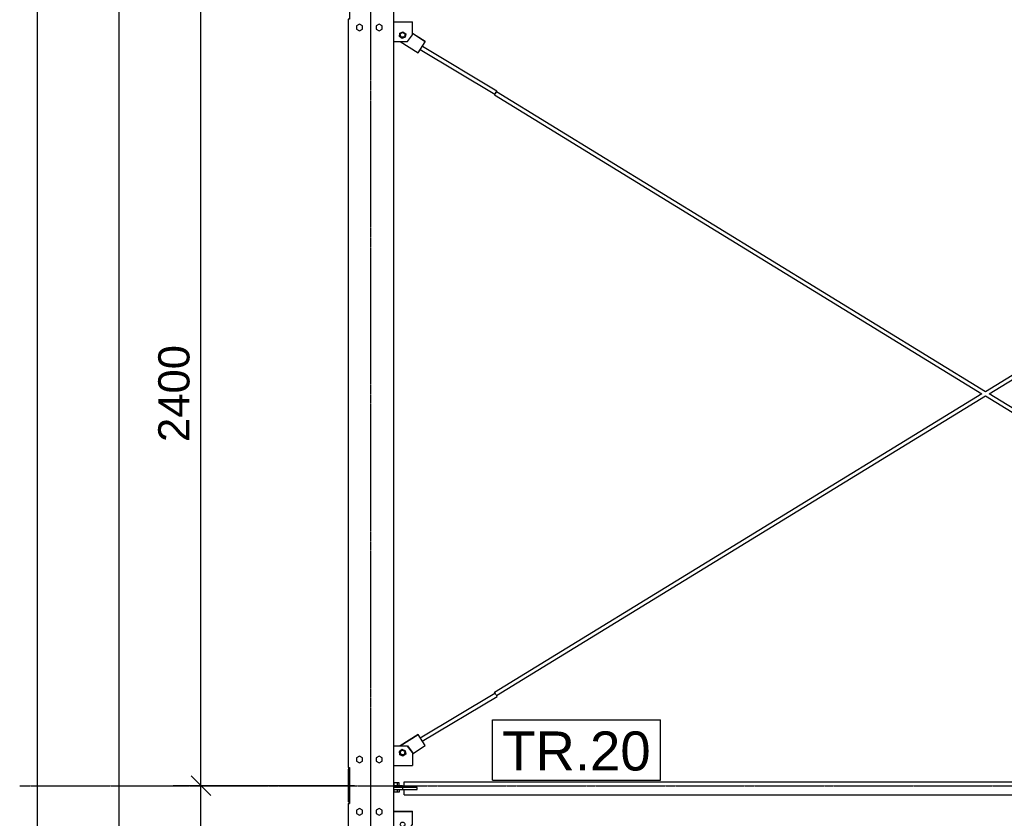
# Model space of a CAD drawing. Header units: millimetres. Extents: x -288865 to 11255, y 102926 to 380857.
# Tile 83 of 142: x -163838 to -160826, y 269613 to 272056. Entities that reach past the tile are written whole.
import ezdxf

# ---------------------------------------------------------------- set-up
doc = ezdxf.new("R2010")
doc.units = ezdxf.units.MM
doc.header["$MEASUREMENT"] = 0
doc.set_wipeout_variables(frame=1)
doc.linetypes.add('DXK_LINE_DOT3', pattern=[5.9187, 2.979, -0.9799, 0.9799, -0.9799])
for name, color, linetype in [('TS_INNE_OBIEKTY', 7, 'Continuous'), ('TS_LINIE_WIDOCZNE', 7, 'Continuous'), ('TS_OPISY', 7, 'Continuous'), ('TS_OPISY_LINIE', 7, 'Continuous'), ('TS_OPISY_RAMKA', 7, 'Continuous'), ('TS_WYMIARY', 7, 'Continuous'), ('TS_WYMIARY_TEKST', 7, 'Continuous')]:
    doc.layers.add(name, color=color, linetype=linetype)
doc.styles.add('ARIAL', font='arial.ttf')

# ---------------------------------------------------------------- blocks, each defined once
blk = doc.blocks.new('Bolt-65880428-2351 - 1330')
at = {"layer": 'TS_INNE_OBIEKTY', "color": 1, "linetype": 'Continuous'}
for p, q in [((34735, 52580.9), (34726, 52575.7)), ((34726, 52575.7), (34726, 52565.3)), ((34726, 52565.3), (34735, 52560.1)), ((34744, 52575.7), (34735, 52580.9)), ((34735, 52560.1), (34744, 52565.3)), ((34744, 52565.3), (34744, 52575.7)), ((34795, 52580.9), (34786, 52575.7)), ((34786, 52575.7), (34786, 52565.3)), ((34786, 52565.3), (34795, 52560.1)), ((34804, 52575.7), (34795, 52580.9)), ((34795, 52560.1), (34804, 52565.3)), ((34804, 52565.3), (34804, 52575.7)), ((34735, 52420.9), (34726, 52415.7)), ((34726, 52415.7), (34726, 52405.3)), ((34726, 52405.3), (34735, 52400.1)), ((34744, 52415.7), (34735, 52420.9)), ((34735, 52400.1), (34744, 52405.3)), ((34744, 52405.3), (34744, 52415.7)), ((34795, 52420.9), (34786, 52415.7)), ((34786, 52415.7), (34786, 52405.3)), ((34786, 52405.3), (34795, 52400.1)), ((34804, 52415.7), (34795, 52420.9)), ((34795, 52400.1), (34804, 52405.3)), ((34804, 52405.3), (34804, 52415.7))]:
    blk.add_line(p, q, dxfattribs=at)
blk = doc.blocks.new('Part-65880428-1561 - 1330')
at = {"layer": 'TS_LINIE_WIDOCZNE', "color": 1, "linetype": 'Continuous'}
for p, q in [((36650, 53696.9), (38376.1, 54755.2)), ((36661.3, 53689.8), (38382.5, 54745)), ((35147.8, 52776), (36638.5, 53689.9)), ((35154.1, 52765.8), (36650, 53682.9)), ((35148.7, 52774.6), (35147.8, 52776)), ((35150.8, 52771), (35148.7, 52774.6)), ((35151.8, 52769.5), (35150.8, 52771))]:
    blk.add_line(p, q, dxfattribs=at)
blk = doc.blocks.new('Part-65880428-1453 - 1330')
at = {"layer": 'TS_LINIE_WIDOCZNE', "color": 1, "linetype": 'Continuous'}
for p, q in [((34920.8, 54743.2), (35149.1, 54606.5)), ((34927.3, 54753.4), (35155.3, 54616.8)), ((35150, 54608), (35149.1, 54606.5)), ((35152.2, 54611.6), (35150, 54608)), ((35154.4, 54615.3), (35152.2, 54611.6)), ((35155.3, 54616.8), (35154.4, 54615.3))]:
    blk.add_line(p, q, dxfattribs=at)
blk = doc.blocks.new('Part-65880428-1454 - 1330')
at = {"layer": 'TS_LINIE_WIDOCZNE', "color": 1, "linetype": 'Continuous'}
for p, q in [((34920.8, 52636.8), (35149.4, 52773.3)), ((35151.9, 52769.5), (35152.7, 52768.2)), ((35152.7, 52768.2), (35154.8, 52764.6)), ((34927.2, 52626.7), (35155.7, 52763.1)), ((35154.8, 52764.6), (35155.7, 52763.1))]:
    blk.add_line(p, q, dxfattribs=at)
blk = doc.blocks.new('Part-65880428-1697 - 1330')
at = {"layer": 'TS_LINIE_WIDOCZNE', "color": 1, "linetype": 'Continuous'}
for p, q in [((34859.5, 52611.8), (34914.4, 52646.7)), ((34914.4, 52646.6), (34859.7, 52611.8)), ((34921.5, 52635.7), (34914.4, 52646.7)), ((34914.4, 52646.7), (34914.4, 52646.6)), ((34935.9, 52612.9), (34914.4, 52646.6)), ((34935.9, 52613), (34926.5, 52627.7)), ((34896.9, 52588), (34935.9, 52612.9)), ((34935.9, 52613), (34935.9, 52612.9))]:
    blk.add_line(p, q, dxfattribs=at)
blk = doc.blocks.new('Part-65880428-1701 - 1330')
at = {"layer": 'TS_LINIE_WIDOCZNE', "color": 1, "linetype": 'Continuous'}
for p, q in [((34935.9, 54767.1), (34896.8, 54791.9)), ((34935.9, 54767), (34896.8, 54791.8)), ((34859.9, 54767.9), (34914.4, 54733.2)), ((34914.4, 54733.2), (34935.9, 54767)), ((34935.9, 54767), (34935.9, 54767.1))]:
    blk.add_line(p, q, dxfattribs=at)
blk = doc.blocks.new('Part-65880428-1503 - 1330')
at = {"layer": 'TS_LINIE_WIDOCZNE', "color": 1, "linetype": 'Continuous'}
for p, q in [((34840, 52490.8), (34866.5, 52490.8)), ((34866.5, 52484.8), (34840, 52484.8)), ((34866.5, 52490.8), (34866.5, 52484.8))]:
    blk.add_line(p, q, dxfattribs=at)
blk = doc.blocks.new('Part-65880428-1515 - 1330')
at = {"layer": 'TS_LINIE_WIDOCZNE', "color": 1, "linetype": 'Continuous'}
for p, q in [((34840, 54828), (34896.8, 54828)), ((34840, 54827.8), (34896.8, 54827.8)), ((34896.8, 54787.9), (34896.8, 54828)), ((34859.8, 54787.9), (34860.2, 54790)), ((34860.2, 54785.7), (34859.8, 54787.9)), ((34860.2, 54790), (34861.2, 54792)), ((34861.2, 54783.7), (34860.2, 54785.7)), ((34861.2, 54792), (34862.7, 54793.5)), ((34862.7, 54793.5), (34864.7, 54794.5)), ((34864.7, 54794.5), (34866.9, 54794.9)), ((34866.9, 54794.9), (34869, 54794.5)), ((34869, 54794.5), (34871, 54793.5)), ((34871, 54793.5), (34872.5, 54792)), ((34872.5, 54792), (34873.5, 54790)), ((34873.5, 54785.7), (34872.5, 54783.7)), ((34873.5, 54790), (34873.8, 54787.9)), ((34873.8, 54787.9), (34873.5, 54785.7)), ((34881.8, 54767.9), (34896.8, 54787.9)), ((34840, 54767.9), (34881.8, 54767.9)), ((34862.7, 54782.2), (34861.2, 54783.7)), ((34864.7, 54781.2), (34862.7, 54782.2)), ((34866.8, 54780.9), (34864.7, 54781.2)), ((34869, 54781.2), (34866.8, 54780.9)), ((34866.8, 54780.9), (34866.8, 54781)), ((34871, 54782.2), (34869, 54781.2)), ((34872.5, 54783.7), (34871, 54782.2))]:
    blk.add_line(p, q, dxfattribs=at)
blk = doc.blocks.new('Part-65880428-1516 - 1330')
at = {"layer": 'TS_LINIE_WIDOCZNE', "color": 1, "linetype": 'Continuous'}
for p, q in [((34840, 52611.8), (34881.9, 52611.8)), ((34881.9, 52611.7), (34840, 52611.7)), ((34859.9, 52591.5), (34860.2, 52593.7)), ((34859.9, 52591.6), (34860.2, 52589.5)), ((34860.2, 52589.3), (34859.9, 52591.5)), ((34860.2, 52593.7), (34861.2, 52595.6)), ((34860.2, 52589.5), (34861.2, 52587.5)), ((34861.2, 52587.4), (34860.2, 52589.3)), ((34861.2, 52595.6), (34862.7, 52597.2)), ((34861.2, 52587.5), (34862.7, 52586)), ((34862.7, 52585.8), (34861.2, 52587.4)), ((34862.7, 52597.2), (34864.7, 52598.1)), ((34862.7, 52586), (34864.7, 52585)), ((34864.7, 52584.8), (34862.7, 52585.8)), ((34864.7, 52598.1), (34866.9, 52598.5)), ((34866.9, 52598.5), (34869, 52598.1)), ((34869, 52598.1), (34871, 52597.2)), ((34869, 52585), (34871, 52586)), ((34871, 52585.8), (34869, 52584.8)), ((34871, 52597.2), (34872.5, 52595.6)), ((34871, 52586), (34872.5, 52587.5)), ((34872.5, 52587.4), (34871, 52585.8)), ((34872.5, 52595.6), (34873.5, 52593.7)), ((34872.5, 52587.5), (34873.5, 52589.5)), ((34873.5, 52589.3), (34872.5, 52587.4)), ((34873.5, 52593.7), (34873.9, 52591.5)), ((34873.5, 52589.5), (34873.8, 52591.6)), ((34873.9, 52591.5), (34873.5, 52589.3)), ((34881.9, 52611.8), (34896.9, 52591.8)), ((34881.9, 52611.7), (34881.9, 52611.8)), ((34896.9, 52591.7), (34881.9, 52611.7)), ((34896.9, 52591.8), (34896.9, 52591.7)), ((34896.9, 52591.7), (34896.9, 52551.7)), ((34864.7, 52585), (34866.9, 52584.7)), ((34866.9, 52584.5), (34864.7, 52584.8)), ((34866.9, 52584.7), (34869, 52585)), ((34869, 52584.8), (34866.9, 52584.5)), ((34866.9, 52584.5), (34866.9, 52584.7)), ((34840, 52551.7), (34896.9, 52551.7))]:
    blk.add_line(p, q, dxfattribs=at)
blk = doc.blocks.new('Part-65880428-1518 - 1330')
at = {"layer": 'TS_LINIE_WIDOCZNE', "color": 1, "linetype": 'Continuous'}
for p, q in [((34840, 52412), (34896.8, 52412)), ((34840, 52411.8), (34896.8, 52411.8)), ((34896.8, 52371.8), (34896.8, 52412)), ((34860.2, 52374), (34861.2, 52376)), ((34861.2, 52376), (34862.7, 52377.5)), ((34862.7, 52377.5), (34864.7, 52378.5)), ((34864.7, 52378.5), (34866.9, 52378.9)), ((34866.9, 52378.9), (34869, 52378.5)), ((34869, 52378.5), (34871, 52377.5)), ((34871, 52377.5), (34872.5, 52376)), ((34872.5, 52376), (34873.5, 52374)), ((34840, 52351.8), (34881.8, 52351.8)), ((34859.8, 52371.9), (34860.2, 52374)), ((34860.2, 52369.7), (34859.8, 52371.9)), ((34861.2, 52367.7), (34860.2, 52369.7)), ((34862.7, 52366.2), (34861.2, 52367.7)), ((34864.7, 52365.2), (34862.7, 52366.2)), ((34866.8, 52364.8), (34864.7, 52365.2)), ((34869, 52365.2), (34866.8, 52364.8)), ((34866.8, 52364.8), (34866.8, 52365)), ((34871, 52366.2), (34869, 52365.2)), ((34872.5, 52367.7), (34871, 52366.2)), ((34873.5, 52369.7), (34872.5, 52367.7)), ((34873.5, 52374), (34873.8, 52371.9)), ((34873.8, 52371.9), (34873.5, 52369.7)), ((34881.8, 52351.8), (34896.8, 52371.8))]:
    blk.add_line(p, q, dxfattribs=at)
blk = doc.blocks.new('Part-65880428-1526 - 1330')
at = {"layer": 'TS_LINIE_WIDOCZNE', "color": 1, "linetype": 'Continuous'}
blk.add_line((34702.6, 52541.2), (34702.6, 52546.2), dxfattribs=at)
blk = doc.blocks.new('Part-65880428-1560 - 1330')
at = {"layer": 'TS_LINIE_WIDOCZNE', "color": 1, "linetype": 'Continuous'}
for p, q in [((35147.6, 54603.9), (35148.6, 54605.5)), ((35148.4, 54605.4), (35147.6, 54603.9)), ((35147.6, 54603.9), (36638.7, 53689.8)), ((35149.1, 54606.5), (35148.4, 54605.4)), ((35148.6, 54605.5), (35150.8, 54609.1)), ((35150.8, 54609.1), (35153, 54612.7)), ((35151.3, 54610), (35152.9, 54612.6)), ((35153.9, 54614.2), (35152.9, 54612.6)), ((35153, 54612.7), (35153.9, 54614.2)), ((35153.9, 54614.2), (36650, 53696.9)), ((36650, 53682.9), (38376.1, 52624.7)), ((36661.5, 53689.9), (38382.5, 52634.8))]:
    blk.add_line(p, q, dxfattribs=at)
blk = doc.blocks.new('Part-65880428-1627 - 1330')
at = {"layer": 'TS_LINIE_WIDOCZNE', "color": 1, "linetype": 'Continuous'}
for p, q in [((34840, 52478.8), (34911.6, 52478.8)), ((34911.6, 52484.8), (34866.6, 52484.8)), ((34866.6, 52484.8), (34866.6, 52478.8)), ((34911.6, 52478.8), (34911.6, 52484.8))]:
    blk.add_line(p, q, dxfattribs=at)
blk = doc.blocks.new('Part-65880428-1743 - 1330')
at = {"layer": 'TS_LINIE_WIDOCZNE', "color": 1, "linetype": 'Continuous'}
for p, q in [((34840, 54885.6), (34704, 54885.6)), ((34704, 54885.6), (34704, 54835.6)), ((34840, 50162.6), (34840, 54885.6)), ((34704, 54835.6), (34700, 54835.6)), ((34700, 54835.6), (34700, 52546.2)), ((34700, 52546.2), (34704, 52546.2)), ((34704, 52546.2), (34704, 52436.2)), ((34700, 52436.2), (34704, 52436.2)), ((34700, 52436.2), (34700, 50162.6)), ((34700, 50162.6), (34840, 50162.6))]:
    blk.add_line(p, q, dxfattribs=at)
blk = doc.blocks.new('Bolt-65880428-1876 - 1330')
at = {"layer": 'TS_INNE_OBIEKTY', "color": 1, "linetype": 'Continuous'}
for p, q in [((34856.9, 52498.8), (34840, 52498.8)), ((34841.4, 52490.8), (34841.4, 52498.8)), ((34851.7, 52490.8), (34851.7, 52498.8)), ((34856.9, 52490.8), (34856.9, 52498.8)), ((34856.9, 52470.9), (34840, 52470.9)), ((34841.4, 52470.9), (34841.4, 52478.8)), ((34851.7, 52470.9), (34851.7, 52478.8)), ((34856.9, 52478.8), (34856.9, 52470.9))]:
    blk.add_line(p, q, dxfattribs=at)
blk = doc.blocks.new('Bolt-65880428-1956 - 1330')
at = {"layer": 'TS_INNE_OBIEKTY', "color": 1, "linetype": 'Continuous'}
for p, q in [((34865.6, 52601.2), (34857.3, 52594.9)), ((34857.3, 52594.8), (34865.6, 52601)), ((34857.3, 52594.9), (34857.3, 52594.8)), ((34858.5, 52584.5), (34857.3, 52594.8)), ((34875.2, 52597.1), (34865.6, 52601.2)), ((34865.6, 52601.2), (34865.6, 52601)), ((34865.6, 52601), (34875.2, 52596.9)), ((34876.4, 52586.6), (34868.1, 52580.4)), ((34876.4, 52586.8), (34875.2, 52597.1)), ((34875.2, 52597.1), (34875.2, 52596.9)), ((34875.2, 52596.9), (34876.4, 52586.6)), ((34868.1, 52580.4), (34858.5, 52584.5))]:
    blk.add_line(p, q, dxfattribs=at)
blk = doc.blocks.new('Bolt-65880428-1959 - 1330')
at = {"layer": 'TS_INNE_OBIEKTY', "color": 1, "linetype": 'Continuous'}
for p, q in [((34857.3, 54783), (34858.5, 54793.3)), ((34857.3, 54782.8), (34858.5, 54793.1)), ((34858.5, 54793.3), (34868.1, 54797.4)), ((34858.5, 54793.1), (34868.1, 54797.2)), ((34858.5, 54793.3), (34858.5, 54793.1)), ((34868.1, 54797.4), (34876.4, 54791.1)), ((34868.1, 54797.2), (34868.1, 54797.4)), ((34868.1, 54797.2), (34876.4, 54791)), ((34876.4, 54791), (34875.2, 54780.7)), ((34876.4, 54791), (34876.4, 54791.1)), ((34865.6, 54776.6), (34857.3, 54782.8)), ((34875.2, 54780.7), (34865.6, 54776.6))]:
    blk.add_line(p, q, dxfattribs=at)
blk = doc.blocks.new('GridLine-65880428-2354 - 1330')
at = {"layer": 'TS_INNE_OBIEKTY', "color": 4, "linetype": 'DXK_LINE_DOT3'}
blk.add_line((34770, 49250.8), (34770, 62316), dxfattribs=at)
blk = doc.blocks.new('Part-65880428-2342 - 1330')
at = {"layer": 'TS_LINIE_WIDOCZNE', "color": 1, "linetype": 'Continuous'}
for p, q in [((34704, 52541.2), (34700, 52541.2)), ((34700, 52541.2), (34700, 52441.2)), ((34700, 52441.2), (34704, 52441.2))]:
    blk.add_line(p, q, dxfattribs=at)
blk = doc.blocks.new('Bolt-65880428-2349 - 1330')
at = {"layer": 'TS_INNE_OBIEKTY', "color": 1, "linetype": 'Continuous'}
for p, q in [((34735, 54820.9), (34726, 54815.7)), ((34726, 54815.7), (34726, 54805.3)), ((34744, 54815.7), (34735, 54820.9)), ((34744, 54805.3), (34744, 54815.7)), ((34795, 54820.9), (34786, 54815.7)), ((34786, 54815.7), (34786, 54805.3)), ((34804, 54815.7), (34795, 54820.9)), ((34804, 54805.3), (34804, 54815.7)), ((34726, 54805.3), (34735, 54800.1)), ((34735, 54800.1), (34744, 54805.3)), ((34786, 54805.3), (34795, 54800.1)), ((34795, 54800.1), (34804, 54805.3))]:
    blk.add_line(p, q, dxfattribs=at)
blk = doc.blocks.new('GridLine-65880428-2364 - 1330')
at = {"layer": 'TS_INNE_OBIEKTY', "color": 4, "linetype": 'DXK_LINE_DOT3'}
blk.add_line((33695.7, 52490.2), (51415.1, 52490.2), dxfattribs=at)
blk = doc.blocks.new('Bolt-65880428-3845 - 1330')
at = {"layer": 'TS_INNE_OBIEKTY', "color": 1, "linetype": 'Continuous'}
for p, q in [((34856.9, 52498.8), (34840, 52498.8)), ((34841.4, 52490.8), (34841.4, 52498.8)), ((34851.7, 52490.8), (34851.7, 52498.8)), ((34856.9, 52490.8), (34856.9, 52498.8)), ((34856.9, 52470.9), (34840, 52470.9)), ((34841.4, 52470.9), (34841.4, 52478.8)), ((34851.7, 52470.9), (34851.7, 52478.8)), ((34856.9, 52478.8), (34856.9, 52470.9))]:
    blk.add_line(p, q, dxfattribs=at)
blk = doc.blocks.new('StraightDimension-65880428-5635 - 1330')
at = {"layer": 'TS_WYMIARY', "color": 174, "linetype": 'Continuous'}
blk.add_line((33750, 49933.5), (33750, 62247.5), dxfattribs=at)
blk = doc.blocks.new('StraightDimension-65880428-2383 - 1330')
at = {"layer": 'TS_WYMIARY', "color": 174, "linetype": 'Continuous'}
for p, q in [((34280, 54860.2), (34220, 54920.2)), ((34720, 54890.2), (34165, 54890.2)), ((34250, 52490.2), (34250, 54890.2)), ((34220, 52520.2), (34280, 52460.2)), ((34720, 52490.2), (34165, 52490.2))]:
    blk.add_line(p, q, dxfattribs=at)
at = {"color": 0}
blk.add_wipeout([(34235, 53858.4), (34095, 53858.4), (34095, 53521.9), (34235, 53521.9)], dxfattribs=at).dxf.layer = 'TS_WYMIARY'
at = {"layer": 'TS_WYMIARY_TEKST', "color": 96, "style": 'ARIAL'}
blk.add_text('2400', height=95.51, rotation=90.0002, dxfattribs=at).set_placement((34215, 53541.9))
blk = doc.blocks.new('StraightDimension-65880428-2384 - 1330')
at = {"layer": 'TS_WYMIARY', "color": 174, "linetype": 'Continuous'}
for p, q in [((34280, 52460.2), (34220, 52520.2)), ((34720, 52490.2), (34165, 52490.2)), ((34250, 50090.2), (34250, 52490.2)), ((34220, 50120.2), (34280, 50060.2)), ((34720, 50090.2), (34165, 50090.2))]:
    blk.add_line(p, q, dxfattribs=at)
at = {"color": 0}
blk.add_wipeout([(34235, 51458.4), (34095, 51458.4), (34095, 51121.9), (34235, 51121.9)], dxfattribs=at).dxf.layer = 'TS_WYMIARY'
at = {"layer": 'TS_WYMIARY_TEKST', "color": 96, "style": 'ARIAL'}
blk.add_text('2400', height=95.51, rotation=90.0002, dxfattribs=at).set_placement((34215, 51141.9))
blk = doc.blocks.new('StraightDimension-65880428-2389 - 1330')
at = {"layer": 'TS_WYMIARY', "color": 174, "linetype": 'Continuous'}
blk.add_line((34000, 50090.2), (34000, 62090.2), dxfattribs=at)
blk = doc.blocks.new('Mark-65880428-5588 - 1330')
at = {"layer": 'TS_OPISY_RAMKA', "linetype": 'Continuous'}
for p, q in [((35141.6, 52691.8), (35655.3, 52691.8)), ((35141.6, 52506.8), (35141.6, 52691.8)), ((35655.3, 52506.8), (35655.3, 52691.8)), ((35141.6, 52506.8), (35655.3, 52506.8))]:
    blk.add_line(p, q, dxfattribs=at)
blk.add_wipeout([(35625.3, 52536.8), (35625.3, 52661.8), (35171.6, 52661.8), (35171.6, 52536.8)]).dxf.layer = 'TS_OPISY_LINIE'
blk.add_wipeout([(35625.3, 52536.8), (35625.3, 52661.8), (35171.6, 52661.8), (35171.6, 52536.8)]).dxf.layer = 'TS_OPISY_LINIE'
at = {"layer": 'TS_OPISY', "style": 'ARIAL'}
blk.add_text('TR.20', height=119.38, dxfattribs=at).set_placement((35171.6, 52536.8))

msp = doc.modelspace()

# ---------------------------------------------------------------- linework, layer by layer
at = {"layer": 'TS_LINIE_WIDOCZNE', "color": 1, "linetype": 'Continuous'}
for p, q in [((-162662.2, 269707.1), (-162662.2, 269724.1)), ((-162662.2, 269724.1), (-159138.7, 269724.1)), ((-162662.2, 269684.1), (-162662.2, 269701.1)), ((-162662.2, 269684.1), (-159138.7, 269684.1))]:
    msp.add_line(p, q, dxfattribs=at)

# ---------------------------------------------------------------- block references
for name in ['GridLine-65880428-2354 - 1330', 'Part-65880428-1743 - 1330', 'Bolt-65880428-2349 - 1330', 'Part-65880428-1515 - 1330', 'Bolt-65880428-1959 - 1330', 'Part-65880428-1701 - 1330', 'Part-65880428-1453 - 1330', 'Part-65880428-1561 - 1330', 'Part-65880428-1560 - 1330', 'Part-65880428-1454 - 1330', 'Part-65880428-1697 - 1330', 'GridLine-65880428-2364 - 1330', 'Part-65880428-1516 - 1330', 'Bolt-65880428-2351 - 1330', 'Bolt-65880428-1956 - 1330', 'Part-65880428-1526 - 1330', 'Part-65880428-2342 - 1330', 'Bolt-65880428-1876 - 1330', 'Bolt-65880428-3845 - 1330', 'Part-65880428-1503 - 1330', 'Part-65880428-1627 - 1330', 'Part-65880428-1518 - 1330']:
    msp.add_blockref(name, (-197533.7, 217222.2))

# ---------------------------------------------------------------- next in the draw order: block references
for name in ['StraightDimension-65880428-5635 - 1330', 'Mark-65880428-5588 - 1330']:
    msp.add_blockref(name, (-197533.7, 217222.2))

# ---------------------------------------------------------------- next in the draw order: block references
msp.add_blockref('StraightDimension-65880428-2383 - 1330', (-197533.7, 217222.2))

# ---------------------------------------------------------------- next in the draw order: block references
msp.add_blockref('StraightDimension-65880428-2384 - 1330', (-197533.7, 217222.2))

# ---------------------------------------------------------------- next in the draw order: block references
msp.add_blockref('StraightDimension-65880428-2389 - 1330', (-197533.7, 217222.2))

doc.saveas('drawing.dxf')
